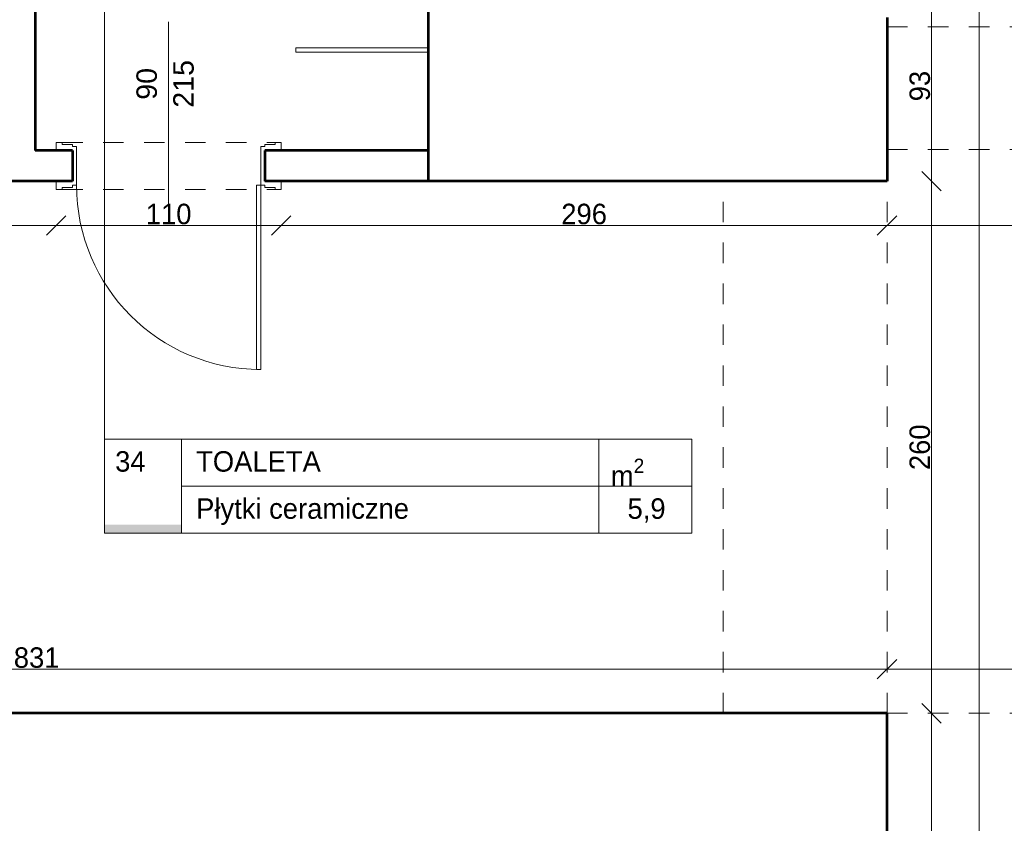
# Model space of a CAD drawing. Header units: inches. Extents: x -21887 to 84279, y -131485 to 67836.
# Tile 176 of 256: x -3257 to 1554, y 32893 to 36820. Entities that reach past the tile are written whole.
import ezdxf

# ---------------------------------------------------------------- set-up
doc = ezdxf.new("R2010")
doc.units = ezdxf.units.IN
doc.header["$MEASUREMENT"] = 0
doc.linetypes.add('Dashed copy', pattern=[200, 100, -100])
doc.layers.get('0').update_dxf_attribs({"lineweight": 13})
doc.layers.get('Defpoints').update_dxf_attribs({"lineweight": 13})
for name, color, linetype, lineweight in [('AI_MURY', 7, 'Continuous', 53), ('Dimensioning', 7, 'Continuous', 13), ('dzialowki', 7, 'Continuous', 53), ('OPISY TABELKI', 7, 'Continuous', 13), ('PODCIAGI', 7, 'Continuous', 13)]:
    doc.layers.add(name, color=color, linetype=linetype, lineweight=lineweight)
doc.styles.add('GENERATED_STYLE_7', font='txt')
doc.styles.add('GENERATED_STYLE_8', font='txt')
doc.styles.add('GENERATED_STYLE_9', font='txt')
doc.styles.add('Style-Courier New', font='txt')
doc.dimstyles.new('Dimstyle_4', dxfattribs={"dimtxt": 100, "dimasz": 95, "dimexe": 0, "dimexo": 0, "dimgap": 0.09, "dimtad": 1, "dimdec": 0, "dimlfac": 0.1, "dimzin": 0, "dimdsep": 46, "dimlunit": 5, "dimtxsty": 'GENERATED_STYLE_7', "dimblk": 'ARROWHEAD_6', "dimcen": 0.09, "dimclrd": 161, "dimclre": 161, "dimclrt": 7, "dimadec": 0, "dimazin": 0, "dimtfac": 1, "dimtdec": 0, "dimtmove": 0, "dimatfit": 3, "dimfxl": 0, "dimtolj": 1, "dimtzin": 0, "dimarcsym": 0})
doc.dimstyles.new('Dimstyle_5', dxfattribs={"dimtxt": 100, "dimasz": 95, "dimexe": 0.18, "dimexo": 0, "dimgap": 0.09, "dimtad": 1, "dimtih": 1, "dimtoh": 1, "dimdec": 0, "dimlfac": 0.1, "dimzin": 0, "dimdsep": 46, "dimlunit": 5, "dimtxsty": 'GENERATED_STYLE_7', "dimblk": 'ARROWHEAD_6', "dimcen": 0.09, "dimclrd": 161, "dimclre": 161, "dimclrt": 7, "dimadec": 0, "dimazin": 0, "dimtfac": 1, "dimtdec": 0, "dimtmove": 0, "dimatfit": 3, "dimfxl": 0, "dimtolj": 1, "dimtzin": 0, "dimarcsym": 0})

# ---------------------------------------------------------------- blocks, each defined once
blk = doc.blocks.new('ARROWHEAD_6')
at = {"color": 0, "linetype": 'Continuous'}
for p, q in [((0, 0), (-1, 0)), ((-0.5, -0.5), (0.5, 0.5))]:
    blk.add_line(p, q, dxfattribs=at)
blk = doc.blocks.new('*U207')
at = {"layer": 'Defpoints', "color": 0, "linetype": 'Continuous'}
for p in [(724.7, 55030.7), (1431.3, 55030.7), (853.3, -36559.3)]:
    blk.add_point(p, dxfattribs=at)
at = {"layer": 'Dimensioning', "color": 161, "linetype": 'Continuous', "lineweight": -2}
for p, q in [((1431.1, 55030.7), (1431.3, 55030.7)), ((1431.3, -36464.3), (1431.3, 54935.7)), ((1431.1, -36559.3), (1431.3, -36559.3))]:
    blk.add_line(p, q, dxfattribs=at)
at = {"layer": 'Dimensioning', "color": 161, "linetype": 'Continuous', "lineweight": -2, "xscale": 95, "yscale": 95, "zscale": 95}
for p, rotation in [((1431.3, 55030.7), 90), ((1431.3, -36559.3), 270)]:
    blk.add_blockref('ARROWHEAD_6', p, dxfattribs=dict(at, rotation=rotation))
at = {"layer": 'Dimensioning', "color": 7, "linetype": 'Continuous', "insert": (1375, 9235.7), "char_height": 100, "attachment_point": 5, "rotation": 90, "style": 'GENERATED_STYLE_7'}
blk.add_mtext('9159', dxfattribs=at)
blk = doc.blocks.new('*D1941')
at = {"layer": 'Defpoints'}
for p in [(724.7, 55030.7), (1431.3, 55030.7), (1431.3, 9235.7), (853.3, -36559.3)]:
    blk.add_point(p, dxfattribs=at)
at = {"layer": 'Dimensioning', "color": 161, "linetype": 'Continuous'}
blk.add_blockref('*U207', (0, 0), dxfattribs=at)
blk = doc.blocks.new('*U1408')
at = {"layer": 'Defpoints', "color": 0, "linetype": 'Continuous'}
for p in [(980.5, 33646.1), (-7329.5, 33430.7), (980.5, 33430.7)]:
    blk.add_point(p, dxfattribs=at)
at = {"layer": 'Dimensioning', "color": 161, "linetype": 'Continuous', "lineweight": -2}
for p, q in [((-7329.5, 33646), (-7329.5, 33646.3)), ((-7234.5, 33646.1), (885.5, 33646.1)), ((980.5, 33646), (980.5, 33646.3))]:
    blk.add_line(p, q, dxfattribs=at)
at = {"layer": 'Dimensioning', "color": 161, "linetype": 'Continuous', "lineweight": -2, "xscale": 95, "yscale": 95, "zscale": 95, "rotation": 180}
blk.add_blockref('ARROWHEAD_6', (-7329.5, 33646.1), dxfattribs=at)
at = {"layer": 'Dimensioning', "color": 161, "linetype": 'Continuous', "lineweight": -2, "xscale": 95, "yscale": 95, "zscale": 95}
blk.add_blockref('ARROWHEAD_6', (980.5, 33646.1), dxfattribs=at)
at = {"layer": 'Dimensioning', "color": 7, "linetype": 'Continuous', "insert": (-3174.5, 33702.4), "char_height": 100, "attachment_point": 5, "style": 'GENERATED_STYLE_7'}
blk.add_mtext('831', dxfattribs=at)
blk = doc.blocks.new('*D2643')
at = {"layer": 'Defpoints'}
for p in [(-3174.5, 33646.1), (980.5, 33646.1), (-7329.5, 33430.7), (980.5, 33430.7)]:
    blk.add_point(p, dxfattribs=at)
at = {"layer": 'Dimensioning', "color": 161, "linetype": 'Continuous'}
blk.add_blockref('*U1408', (0, 0), dxfattribs=at)
blk = doc.blocks.new('*U1409')
at = {"layer": 'Defpoints', "color": 0, "linetype": 'Continuous'}
for p in [(3680.5, 33646.1), (980.5, 33430.7), (3680.5, 33430.7)]:
    blk.add_point(p, dxfattribs=at)
at = {"layer": 'Dimensioning', "color": 161, "linetype": 'Continuous', "lineweight": -2}
for p, q in [((980.5, 33646), (980.5, 33646.3)), ((1075.5, 33646.1), (3585.5, 33646.1)), ((3680.5, 33646), (3680.5, 33646.3))]:
    blk.add_line(p, q, dxfattribs=at)
at = {"layer": 'Dimensioning', "color": 161, "linetype": 'Continuous', "lineweight": -2, "xscale": 95, "yscale": 95, "zscale": 95, "rotation": 180}
blk.add_blockref('ARROWHEAD_6', (980.5, 33646.1), dxfattribs=at)
at = {"layer": 'Dimensioning', "color": 161, "linetype": 'Continuous', "lineweight": -2, "xscale": 95, "yscale": 95, "zscale": 95}
blk.add_blockref('ARROWHEAD_6', (3680.5, 33646.1), dxfattribs=at)
at = {"layer": 'Dimensioning', "color": 7, "linetype": 'Continuous', "insert": (2330.5, 33702.4), "char_height": 100, "attachment_point": 5, "style": 'GENERATED_STYLE_7'}
blk.add_mtext('270', dxfattribs=at)
blk = doc.blocks.new('*D2644')
at = {"layer": 'Defpoints'}
for p in [(2330.5, 33646.1), (3680.5, 33646.1), (980.5, 33430.7), (3680.5, 33430.7)]:
    blk.add_point(p, dxfattribs=at)
at = {"layer": 'Dimensioning', "color": 161, "linetype": 'Continuous'}
blk.add_blockref('*U1409', (0, 0), dxfattribs=at)
blk = doc.blocks.new('*U490')
at = {"layer": 'Defpoints', "color": 0, "linetype": 'Continuous'}
for p in [(980.5, 33430.7), (1197.4, 33430.7), (980.5, 28460.7)]:
    blk.add_point(p, dxfattribs=at)
at = {"layer": 'Dimensioning', "color": 161, "linetype": 'Continuous', "lineweight": -2}
for p, q in [((1197.2, 33430.7), (1197.4, 33430.7)), ((1197.4, 28555.7), (1197.4, 33335.7)), ((1197.2, 28460.7), (1197.4, 28460.7))]:
    blk.add_line(p, q, dxfattribs=at)
at = {"layer": 'Dimensioning', "color": 161, "linetype": 'Continuous', "lineweight": -2, "xscale": 95, "yscale": 95, "zscale": 95}
for p, rotation in [((1197.4, 33430.7), 90), ((1197.4, 28460.7), 270)]:
    blk.add_blockref('ARROWHEAD_6', p, dxfattribs=dict(at, rotation=rotation))
at = {"layer": 'Dimensioning', "color": 7, "linetype": 'Continuous', "insert": (1141.1, 30945.7), "char_height": 100, "attachment_point": 5, "rotation": 90, "style": 'GENERATED_STYLE_7'}
blk.add_mtext('497', dxfattribs=at)
blk = doc.blocks.new('*D2714')
at = {"layer": 'Defpoints'}
for p in [(980.5, 33430.7), (1197.4, 33430.7), (1197.4, 30945.7), (980.5, 28460.7)]:
    blk.add_point(p, dxfattribs=at)
at = {"layer": 'Dimensioning', "color": 161, "linetype": 'Continuous'}
blk.add_blockref('*U490', (0, 0), dxfattribs=at)
blk = doc.blocks.new('*U491')
at = {"layer": 'Defpoints', "color": 0, "linetype": 'Continuous'}
for p in [(980.5, 36030.7), (1197.4, 36030.7), (980.5, 33430.7)]:
    blk.add_point(p, dxfattribs=at)
at = {"layer": 'Dimensioning', "color": 161, "linetype": 'Continuous', "lineweight": -2}
for p, q in [((1197.2, 36030.7), (1197.4, 36030.7)), ((1197.4, 33525.7), (1197.4, 35935.7)), ((1197.2, 33430.7), (1197.4, 33430.7))]:
    blk.add_line(p, q, dxfattribs=at)
at = {"layer": 'Dimensioning', "color": 161, "linetype": 'Continuous', "lineweight": -2, "xscale": 95, "yscale": 95, "zscale": 95}
for p, rotation in [((1197.4, 36030.7), 90), ((1197.4, 33430.7), 270)]:
    blk.add_blockref('ARROWHEAD_6', p, dxfattribs=dict(at, rotation=rotation))
at = {"layer": 'Dimensioning', "color": 7, "linetype": 'Continuous', "insert": (1141.1, 34730.7), "char_height": 100, "attachment_point": 5, "rotation": 90, "style": 'GENERATED_STYLE_7'}
blk.add_mtext('260', dxfattribs=at)
blk = doc.blocks.new('*D2715')
at = {"layer": 'Defpoints'}
for p in [(980.5, 36030.7), (1197.4, 36030.7), (1197.4, 34730.7), (980.5, 33430.7)]:
    blk.add_point(p, dxfattribs=at)
at = {"layer": 'Dimensioning', "color": 161, "linetype": 'Continuous'}
blk.add_blockref('*U491', (0, 0), dxfattribs=at)
blk = doc.blocks.new('*U492')
at = {"layer": 'Defpoints', "color": 0, "linetype": 'Continuous'}
for p in [(980.5, 36960.7), (1197.4, 36960.7), (980.5, 36030.7)]:
    blk.add_point(p, dxfattribs=at)
at = {"layer": 'Dimensioning', "color": 161, "linetype": 'Continuous', "lineweight": -2}
for p, q in [((1197.2, 36960.7), (1197.4, 36960.7)), ((1197.4, 36125.7), (1197.4, 36865.7)), ((1197.2, 36030.7), (1197.4, 36030.7))]:
    blk.add_line(p, q, dxfattribs=at)
at = {"layer": 'Dimensioning', "color": 161, "linetype": 'Continuous', "lineweight": -2, "xscale": 95, "yscale": 95, "zscale": 95}
for p, rotation in [((1197.4, 36960.7), 90), ((1197.4, 36030.7), 270)]:
    blk.add_blockref('ARROWHEAD_6', p, dxfattribs=dict(at, rotation=rotation))
at = {"layer": 'Dimensioning', "color": 7, "linetype": 'Continuous', "insert": (1141.1, 36495.7), "char_height": 100, "attachment_point": 5, "rotation": 90, "style": 'GENERATED_STYLE_7'}
blk.add_mtext('93', dxfattribs=at)
blk = doc.blocks.new('*D2716')
at = {"layer": 'Defpoints'}
for p in [(980.5, 36960.7), (1197.4, 36960.7), (1197.4, 36495.7), (980.5, 36030.7)]:
    blk.add_point(p, dxfattribs=at)
at = {"layer": 'Dimensioning', "color": 161, "linetype": 'Continuous'}
blk.add_blockref('*U492', (0, 0), dxfattribs=at)
blk = doc.blocks.new('*U1524')
at = {"layer": 'Defpoints', "color": 0, "linetype": 'Continuous'}
for p in [(-7387.4, 36030.7), (-3079.5, 36030.7), (-3079.5, 35813.9)]:
    blk.add_point(p, dxfattribs=at)
at = {"layer": 'Dimensioning', "color": 161, "linetype": 'Continuous', "lineweight": -2}
for p, q in [((-7387.4, 35814), (-7387.4, 35813.7)), ((-7292.4, 35813.9), (-3174.5, 35813.9)), ((-3079.5, 35814), (-3079.5, 35813.7))]:
    blk.add_line(p, q, dxfattribs=at)
at = {"layer": 'Dimensioning', "color": 161, "linetype": 'Continuous', "lineweight": -2, "xscale": 95, "yscale": 95, "zscale": 95, "rotation": 180}
blk.add_blockref('ARROWHEAD_6', (-7387.4, 35813.9), dxfattribs=at)
at = {"layer": 'Dimensioning', "color": 161, "linetype": 'Continuous', "lineweight": -2, "xscale": 95, "yscale": 95, "zscale": 95}
blk.add_blockref('ARROWHEAD_6', (-3079.5, 35813.9), dxfattribs=at)
at = {"layer": 'Dimensioning', "color": 7, "linetype": 'Continuous', "insert": (-5233.4, 35870.1), "char_height": 100, "attachment_point": 5, "style": 'GENERATED_STYLE_7'}
blk.add_mtext('431', dxfattribs=at)
blk = doc.blocks.new('*D3193')
at = {"layer": 'Defpoints'}
for p in [(-7387.4, 36030.7), (-3079.5, 36030.7), (-5233.4, 35813.9), (-3079.5, 35813.9)]:
    blk.add_point(p, dxfattribs=at)
at = {"layer": 'Dimensioning', "color": 161, "linetype": 'Continuous'}
blk.add_blockref('*U1524', (0, 0), dxfattribs=at)
blk = doc.blocks.new('*U1525')
at = {"layer": 'Defpoints', "color": 0, "linetype": 'Continuous'}
for p in [(-3079.5, 36030.7), (-1979.5, 36030.7), (-1979.5, 35813.9)]:
    blk.add_point(p, dxfattribs=at)
at = {"layer": 'Dimensioning', "color": 161, "linetype": 'Continuous', "lineweight": -2}
for p, q in [((-3079.5, 35814), (-3079.5, 35813.7)), ((-2984.5, 35813.9), (-2074.5, 35813.9)), ((-1979.5, 35814), (-1979.5, 35813.7))]:
    blk.add_line(p, q, dxfattribs=at)
at = {"layer": 'Dimensioning', "color": 161, "linetype": 'Continuous', "lineweight": -2, "xscale": 95, "yscale": 95, "zscale": 95, "rotation": 180}
blk.add_blockref('ARROWHEAD_6', (-3079.5, 35813.9), dxfattribs=at)
at = {"layer": 'Dimensioning', "color": 161, "linetype": 'Continuous', "lineweight": -2, "xscale": 95, "yscale": 95, "zscale": 95}
blk.add_blockref('ARROWHEAD_6', (-1979.5, 35813.9), dxfattribs=at)
at = {"layer": 'Dimensioning', "color": 7, "linetype": 'Continuous', "insert": (-2529.5, 35870.1), "char_height": 100, "attachment_point": 5, "style": 'GENERATED_STYLE_7'}
blk.add_mtext('110', dxfattribs=at)
blk = doc.blocks.new('*D3194')
at = {"layer": 'Defpoints'}
for p in [(-3079.5, 36030.7), (-1979.5, 36030.7), (-2529.5, 35813.9), (-1979.5, 35813.9)]:
    blk.add_point(p, dxfattribs=at)
at = {"layer": 'Dimensioning', "color": 161, "linetype": 'Continuous'}
blk.add_blockref('*U1525', (0, 0), dxfattribs=at)
blk = doc.blocks.new('*U1526')
at = {"layer": 'Defpoints', "color": 0, "linetype": 'Continuous'}
for p in [(-1979.5, 36030.7), (980.5, 36030.7), (980.5, 35813.9)]:
    blk.add_point(p, dxfattribs=at)
at = {"layer": 'Dimensioning', "color": 161, "linetype": 'Continuous', "lineweight": -2}
for p, q in [((-1979.5, 35814), (-1979.5, 35813.7)), ((-1884.5, 35813.9), (885.5, 35813.9)), ((980.5, 35814), (980.5, 35813.7))]:
    blk.add_line(p, q, dxfattribs=at)
at = {"layer": 'Dimensioning', "color": 161, "linetype": 'Continuous', "lineweight": -2, "xscale": 95, "yscale": 95, "zscale": 95, "rotation": 180}
blk.add_blockref('ARROWHEAD_6', (-1979.5, 35813.9), dxfattribs=at)
at = {"layer": 'Dimensioning', "color": 161, "linetype": 'Continuous', "lineweight": -2, "xscale": 95, "yscale": 95, "zscale": 95}
blk.add_blockref('ARROWHEAD_6', (980.5, 35813.9), dxfattribs=at)
at = {"layer": 'Dimensioning', "color": 7, "linetype": 'Continuous', "insert": (-499.5, 35870.1), "char_height": 100, "attachment_point": 5, "style": 'GENERATED_STYLE_7'}
blk.add_mtext('296', dxfattribs=at)
blk = doc.blocks.new('*D3195')
at = {"layer": 'Defpoints'}
for p in [(-1979.5, 36030.7), (980.5, 36030.7), (-499.5, 35813.9), (980.5, 35813.9)]:
    blk.add_point(p, dxfattribs=at)
at = {"layer": 'Dimensioning', "color": 161, "linetype": 'Continuous'}
blk.add_blockref('*U1526', (0, 0), dxfattribs=at)
blk = doc.blocks.new('*U1527')
at = {"layer": 'Defpoints', "color": 0, "linetype": 'Continuous'}
for p in [(3680.5, 36185.7), (980.5, 36030.7), (3680.5, 35813.9)]:
    blk.add_point(p, dxfattribs=at)
at = {"layer": 'Dimensioning', "color": 161, "linetype": 'Continuous', "lineweight": -2}
for p, q in [((980.5, 35814), (980.5, 35813.7)), ((1075.5, 35813.9), (3585.5, 35813.9)), ((3680.5, 35814), (3680.5, 35813.7))]:
    blk.add_line(p, q, dxfattribs=at)
at = {"layer": 'Dimensioning', "color": 161, "linetype": 'Continuous', "lineweight": -2, "xscale": 95, "yscale": 95, "zscale": 95, "rotation": 180}
blk.add_blockref('ARROWHEAD_6', (980.5, 35813.9), dxfattribs=at)
at = {"layer": 'Dimensioning', "color": 161, "linetype": 'Continuous', "lineweight": -2, "xscale": 95, "yscale": 95, "zscale": 95}
blk.add_blockref('ARROWHEAD_6', (3680.5, 35813.9), dxfattribs=at)
at = {"layer": 'Dimensioning', "color": 7, "linetype": 'Continuous', "insert": (2330.5, 35870.1), "char_height": 100, "attachment_point": 5, "style": 'GENERATED_STYLE_7'}
blk.add_mtext('270', dxfattribs=at)
blk = doc.blocks.new('*D3196')
at = {"layer": 'Defpoints'}
for p in [(3680.5, 36185.7), (980.5, 36030.7), (2330.5, 35813.9), (3680.5, 35813.9)]:
    blk.add_point(p, dxfattribs=at)
at = {"layer": 'Dimensioning', "color": 161, "linetype": 'Continuous'}
blk.add_blockref('*U1527', (0, 0), dxfattribs=at)

msp = doc.modelspace()

# ---------------------------------------------------------------- hatches: boundary and pattern name
at = {"layer": 'OPISY TABELKI', "extrusion": (0, 0, -1)}
msp.add_hatch(color=7, dxfattribs=at).paths.add_polyline_path([(2467.1, 34310.3), (2467.1, 34352.4), (2843.6, 34352.4), (2843.6, 34310.3)], flags=16)

# ---------------------------------------------------------------- linework, layer by layer
at = {"layer": 'AI_MURY', "color": 7, "linetype": 'Continuous'}
for p, q in [((-1260.5, 36030.7), (-1260.5, 39280.7)), ((980.5, 36830.7), (980.5, 36030.7)), ((980.5, 36030.7), (-1260.5, 36030.7)), ((980.5, 33430.7), (-7329.5, 33430.7)), ((980.5, 28460.7), (980.5, 33430.7))]:
    msp.add_line(p, q, dxfattribs=at)
at = {"layer": 'dzialowki', "color": 12, "linetype": 'Continuous'}
for p, q in [((-3182.4, 39280.7), (-3182.4, 36180.7)), ((-2999.5, 36180.7), (-3182.4, 36180.7)), ((-2999.5, 36180.7), (-2999.5, 36030.7)), ((-2059.5, 36180.7), (-2059.5, 36030.7)), ((-1260.5, 36180.7), (-2059.5, 36180.7)), ((-2999.5, 36030.7), (-5519.5, 36030.7)), ((-1260.5, 36030.7), (-2059.5, 36030.7))]:
    msp.add_line(p, q, dxfattribs=at)
at = {"layer": 'OPISY TABELKI', "color": 7, "linetype": 'Continuous'}
for p, q in [((-2843.6, 36926.1), (-2843.6, 34310.3)), ((-2843.6, 34771), (26.2, 34771)), ((-2467.1, 34771), (-2467.1, 34310.3)), ((-427.8, 34771), (-427.8, 34310.3)), ((26.2, 34771), (26.2, 34310.3)), ((-2467.1, 34540.7), (26.2, 34540.7)), ((-2843.6, 34310.3), (26.2, 34310.3))]:
    msp.add_line(p, q, dxfattribs=at)
at = {"layer": 'PODCIAGI', "color": 5, "linetype": 'Continuous'}
for p, q in [((-2529.5, 36809.4), (-2529.5, 35909.4)), ((-3079.5, 36220.7), (-3079.5, 36180.7)), ((-3049.5, 36220.7), (-3079.5, 36220.7)), ((-3049.5, 36220.7), (-3049.5, 36210.7)), ((-2999.5, 36210.7), (-3049.5, 36210.7)), ((-2999.5, 36210.7), (-2999.5, 36200.7)), ((-2999.5, 36200.7), (-2979.5, 36200.7)), ((-2979.5, 36010.7), (-2979.5, 36200.7)), ((-2079.5, 36010.7), (-2079.5, 36200.7)), ((-2059.5, 36200.7), (-2079.5, 36200.7)), ((-2059.5, 36210.7), (-2059.5, 36200.7)), ((-2059.5, 36210.7), (-2009.5, 36210.7)), ((-2009.5, 36220.7), (-2009.5, 36210.7)), ((-2009.5, 36220.7), (-1979.5, 36220.7)), ((-1979.5, 36220.7), (-1979.5, 36180.7)), ((-3079.5, 35990.7), (-3079.5, 36030.7)), ((-3049.5, 35990.7), (-3079.5, 35990.7)), ((-2999.5, 36000.7), (-3049.5, 36000.7)), ((-3049.5, 35990.7), (-3049.5, 36000.7)), ((-2999.5, 36010.7), (-2979.5, 36010.7)), ((-2999.5, 36000.7), (-2999.5, 36010.7)), ((-2099.5, 36010.7), (-2079.5, 36010.7)), ((-2099.5, 35110.7), (-2099.5, 36010.7)), ((-2059.5, 36010.7), (-2079.5, 36010.7)), ((-2079.5, 35110.7), (-2079.5, 36010.7)), ((-2059.5, 36000.7), (-2059.5, 36010.7)), ((-2059.5, 36000.7), (-2009.5, 36000.7)), ((-2009.5, 35990.7), (-2009.5, 36000.7)), ((-2009.5, 35990.7), (-1979.5, 35990.7)), ((-1979.5, 35990.7), (-1979.5, 36030.7)), ((-2099.5, 35110.7), (-2079.5, 35110.7))]:
    msp.add_line(p, q, dxfattribs=at)
at = {"layer": 'PODCIAGI', "color": 7, "linetype": 'Dashed copy'}
for p, q in [((980.5, 36785.7), (3680.5, 36785.7)), ((980.5, 36185.7), (3680.5, 36185.7)), ((180.5, 33430.7), (180.5, 36030.7)), ((980.5, 33430.7), (980.5, 36030.7)), ((3680.5, 33430.7), (980.5, 33430.7))]:
    msp.add_line(p, q, dxfattribs=at)
at = {"layer": 'PODCIAGI', "color": 9, "linetype": 'Continuous'}
for p, q in [((-1258.7, 36681.8), (-1908.7, 36681.8)), ((-1908.7, 36681.8), (-1908.7, 36661.8)), ((-1258.7, 36661.8), (-1908.7, 36661.8))]:
    msp.add_line(p, q, dxfattribs=at)
at = {"layer": 'PODCIAGI', "color": 5, "linetype": 'Dashed copy'}
for p, q in [((-3049.5, 36220.7), (-2009.5, 36220.7)), ((-3049.5, 35990.7), (-2009.5, 35990.7))]:
    msp.add_line(p, q, dxfattribs=at)
at = {"layer": 'PODCIAGI', "color": 5, "linetype": 'Continuous'}
msp.add_arc((-2079.5, 36010.7), 900, 180, 270, dxfattribs=at)

# ---------------------------------------------------------------- texts
at = {"layer": 'OPISY TABELKI', "color": 7, "char_height": 100, "attachment_point": 1}
for s, insert, width, style in [('34', (-2790.9, 34711.6), 323.775, 'GENERATED_STYLE_8'), ('TOALETA   ', (-2395.3, 34711.6), 2409.415, 'GENERATED_STYLE_9'), ('\\A1;m\\H70.000000;\\S2^  ;', (-369, 34674.9), 323.775, 'GENERATED_STYLE_9'), ('Płytki ceramiczne  ', (-2395.3, 34481.2), 2409.415, 'GENERATED_STYLE_9'), ('   5,9           ', (-398.8, 34481.2), 424.969, 'GENERATED_STYLE_9')]:
    msp.add_mtext(s, dxfattribs=dict(at, insert=insert, width=width, style=style))
at = {"layer": 'PODCIAGI', "color": 5, "insert": (-2687.1, 36506.5), "char_height": 100, "width": 704.483, "attachment_point": 2, "rotation": 90, "line_spacing_factor": 1.079165, "style": 'GENERATED_STYLE_7'}
msp.add_mtext('\\fArial|b0|i0|c238|p39;90\\P215', dxfattribs=at)

# ---------------------------------------------------------------- dimensions: what is measured, and where the dimension line sits
at = {"layer": 'Dimensioning', "color": 161, "linetype": 'Continuous'}
for base, p1, p2, picture, middle in [((1431.3, 55030.7), (853.3, -36559.3), (724.7, 55030.7), '*D1941', (1431.3, 9235.7)), ((1197.4, 36960.7), (980.5, 36030.7), (980.5, 36960.7), '*D2716', (1197.4, 36495.7)), ((1197.4, 36030.7), (980.5, 33430.7), (980.5, 36030.7), '*D2715', (1197.4, 34730.7)), ((1197.4, 33430.7), (980.5, 28460.7), (980.5, 33430.7), '*D2714', (1197.4, 30945.7))]:
    dim = msp.add_linear_dim(base=base, p1=p1, p2=p2, angle=90, dimstyle='Dimstyle_4', override={"dimtxsty": 'Style-Courier New', "dimclrd": 0, "dimclre": 161, "dimlwe": 0}, dxfattribs=at)
    dim.commit()
    dim.dimension.update_dxf_attribs({"geometry": picture, "text_midpoint": middle, "dimtype": 128})
for base, p1, p2, picture, middle in [((3680.5, 35813.9), (980.5, 36030.7), (3680.5, 36185.7), '*D3196', (2330.5, 35813.9)), ((-3079.5, 35813.9), (-7387.4, 36030.7), (-3079.5, 36030.7), '*D3193', (-5233.4, 35813.9)), ((-1979.5, 35813.9), (-3079.5, 36030.7), (-1979.5, 36030.7), '*D3194', (-2529.5, 35813.9)), ((980.5, 35813.9), (-1979.5, 36030.7), (980.5, 36030.7), '*D3195', (-499.5, 35813.9)), ((980.5, 33646.1), (-7329.5, 33430.7), (980.5, 33430.7), '*D2643', (-3174.5, 33646.1)), ((3680.5, 33646.1), (980.5, 33430.7), (3680.5, 33430.7), '*D2644', (2330.5, 33646.1))]:
    dim = msp.add_linear_dim(base=base, p1=p1, p2=p2, dimstyle='Dimstyle_5', override={"dimtxsty": 'Style-Courier New', "dimclrd": 0, "dimclre": 161, "dimlwe": 0}, dxfattribs=at)
    dim.commit()
    dim.dimension.update_dxf_attribs({"geometry": picture, "text_midpoint": middle, "dimtype": 128})

doc.saveas('drawing.dxf')
